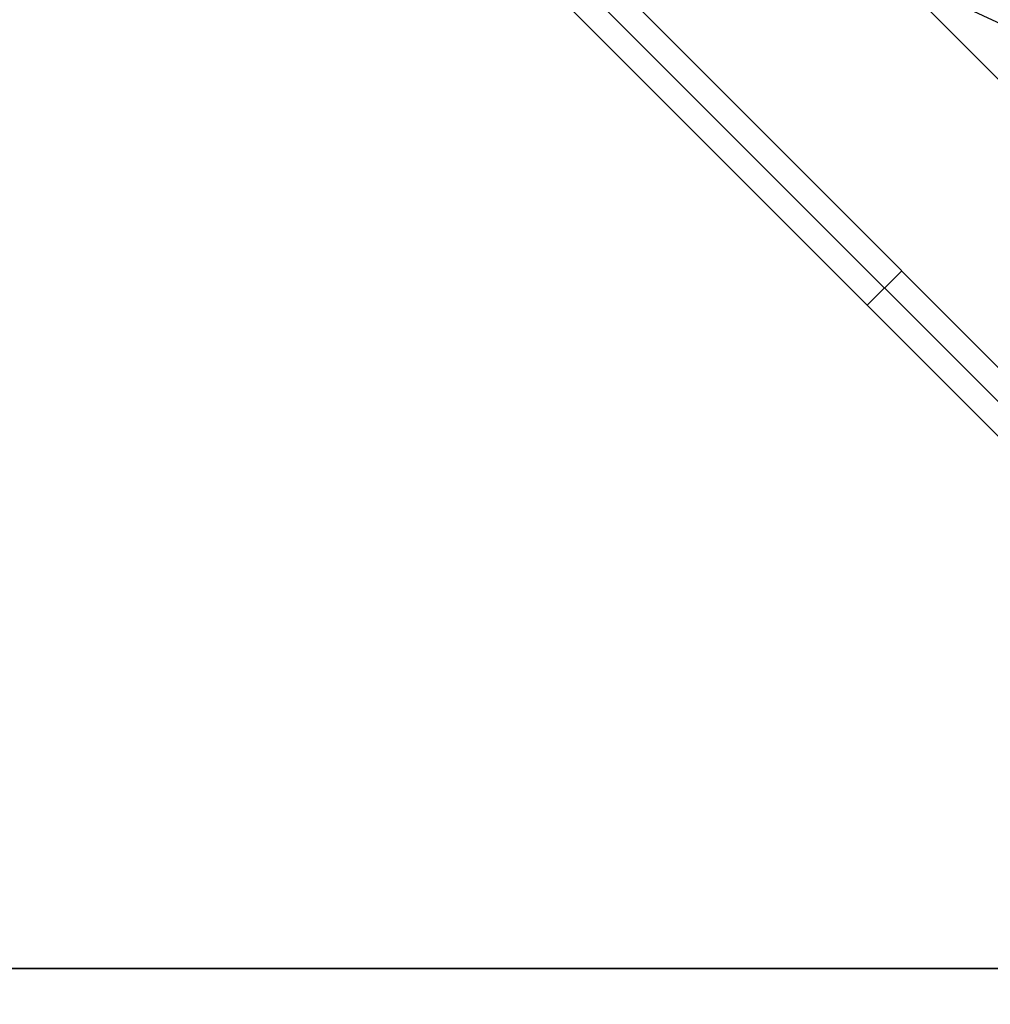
# Model space of a CAD drawing. Header units: millimetres. Extents: x -630 to 192, y -7 to 1615.
# Tile 77 of 249: x 103 to 133, y -1 to 29. Entities that reach past the tile are written whole.
import ezdxf

# ---------------------------------------------------------------- set-up
doc = ezdxf.new("R2010")
doc.units = ezdxf.units.MM
doc.header["$MEASUREMENT"] = 0
doc.layers.add('OVIDIO 160x80x72h', color=7, linetype='Continuous')

msp = doc.modelspace()

# ---------------------------------------------------------------- linework, layer by layer
at = {"layer": 'OVIDIO 160x80x72h', "extrusion": (-0.108979, 0.202852, 0.973126)}
for points in [[(-166.895, 70.634), (-166.895, 231.29)], [(-166.895, 231.29), (-166.895, 70.634)], [(-167.191, 231.29), (-167.191, 70.634)], [(-167.486, 231.29), (-167.486, 70.634)], [(-167.486, 70.634), (-167.486, 231.29)]]:
    msp.add_lwpolyline(points, dxfattribs=at)
at = {"layer": 'OVIDIO 160x80x72h', "extrusion": (-0.235702, 0.235702, 0.942809)}
for points in [[(-131.523, 347.658), (-131.523, 238.581)], [(-132.472, 238.581), (-132.472, 347.658)], [(-129.626, 238.581), (-129.626, 347.658)], [(-128.677, 347.658), (-128.677, 238.581)], [(-125.255, 333.557), (-125.255, 229.017)], [(-126.294, 336.325), (-126.294, 230.917)]]:
    msp.add_lwpolyline(points, dxfattribs=at)
at = {"layer": 'OVIDIO 160x80x72h', "extrusion": (-0.202852, 0.108979, 0.973126)}
for points in [[(-83.169, 143.89), (-83.169, 304.545)], [(-83.169, 304.545), (-83.169, 143.89)], [(-82.873, 304.545), (-82.873, 143.89)], [(-82.578, 143.89), (-82.578, 304.545)], [(-82.578, 304.545), (-82.578, 143.89)]]:
    msp.add_lwpolyline(points, dxfattribs=at)
at = {"layer": 'OVIDIO 160x80x72h', "extrusion": (-0.046296, 0.021464, 0.998697)}
for points in [[(-83.743, 59.017), (-83.743, 160.321)], [(-82.257, 59.985), (-82.257, 160.496)]]:
    msp.add_lwpolyline(points, dxfattribs=at)
at = {"layer": 'OVIDIO 160x80x72h', "extrusion": (-0.202863, 0.108986, 0.973123)}
for points in [[(-85.004, 287.935), (-85.004, 230.554)], [(-85.004, 230.554), (-85.004, 287.935)]]:
    msp.add_lwpolyline(points, dxfattribs=at)
at = {"layer": 'OVIDIO 160x80x72h', "extrusion": (0.26556, 0.881185, 0.391139)}
for points in [[(-159.199, 641.523), (-112.879, 581.404)], [(-112.879, 581.404), (-159.199, 641.523)]]:
    msp.add_lwpolyline(points, dxfattribs=at)
at = {"layer": 'OVIDIO 160x80x72h', "extrusion": (-0.202866, 0.108989, 0.973122)}
for points in [[(-84.291, 230.556), (-84.291, 287.938)], [(-83.578, 230.556), (-83.578, 287.938)], [(-83.578, 287.938), (-83.578, 230.556)]]:
    msp.add_lwpolyline(points, dxfattribs=at)
at = {"layer": 'OVIDIO 160x80x72h', "extrusion": (0.265352, 0.881275, 0.391079)}
for points in [[(-155.58, 639.068), (-113.196, 584.018)], [(-113.196, 584.018), (-155.58, 639.068)], [(-113.017, 584.156), (-155.401, 639.206)], [(-155.401, 639.206), (-113.017, 584.156)]]:
    msp.add_lwpolyline(points, dxfattribs=at)
at = {"layer": 'OVIDIO 160x80x72h', "extrusion": (0.265507, 0.881208, 0.391124)}
for points in [[(-158.479, 642.065), (-112.859, 582.845)], [(-112.859, 582.845), (-158.479, 642.065)]]:
    msp.add_lwpolyline(points, dxfattribs=at)
at = {"layer": 'OVIDIO 160x80x72h', "extrusion": (0.265352, 0.881274, 0.39108)}
for points in [[(-155.411, 631.492), (-111.098, 573.937)], [(-146.546, 593.864), (-104.679, 539.485)]]:
    msp.add_lwpolyline(points, dxfattribs=at)
at = {"layer": 'OVIDIO 160x80x72h'}
for points in [[(125.185, 35.081), (161.369, -1.103)], [(138.761, 11.605), (120.235, 30.131)], [(138.23, 11.075), (119.704, 29.601)], [(119.704, 29.601), (138.23, 11.075)], [(128.967, 20.338), (130.028, 21.398)]]:
    msp.add_lwpolyline(points, dxfattribs=at)
at = {"layer": 'OVIDIO 160x80x72h', "extrusion": (0.000378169, -0.000378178, 1)}
for points in [[(120.765, 30.662), (139.291, 12.135)], [(139.291, 12.135), (120.765, 30.662)]]:
    msp.add_lwpolyline(points, dxfattribs=at)
at = {"layer": 'OVIDIO 160x80x72h', "extrusion": (-0.12261, -0.276089, 0.953279)}
msp.add_lwpolyline([(105.022, 287.527), (105.022, 286.027)], dxfattribs=at)
at = {"layer": 'OVIDIO 160x80x72h', "extrusion": (0, 1, 0)}
for points in [[(219.111, 721.366), (-165.568, 721.366)], [(-165.568, 719.866), (219.111, 719.866)], [(-165.568, 721.366), (219.111, 721.366)], [(219.111, 719.866), (-165.568, 719.866)], [(-165.57, 719.481), (219.111, 719.481)], [(219.111, 717.577), (-165.189, 717.577)], [(-165.189, 717.577), (219.111, 717.577)], [(-165.568, 719.826), (219.111, 719.826)]]:
    msp.add_lwpolyline(points, dxfattribs=at)
at = {"layer": 'OVIDIO 160x80x72h', "extrusion": (7.53877e-07, 1, 0)}
for points in [[(219.111, 718.92), (-165.189, 718.919)], [(-165.189, 718.919), (219.111, 718.92)]]:
    msp.add_lwpolyline(points, dxfattribs=at)

doc.saveas('drawing.dxf')
